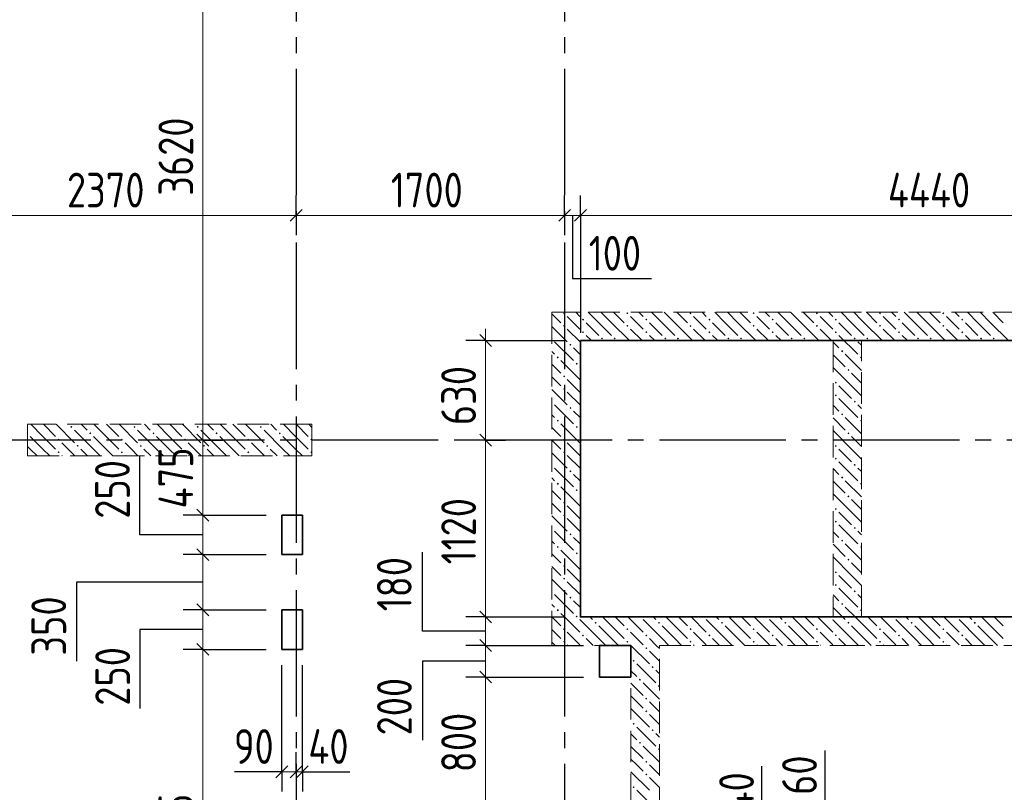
# Model space of a CAD drawing. Header units: millimetres. Extents: x 0 to 31317, y 0 to 42000.
# Tile 9 of 16: x 12874 to 19108, y 25320 to 30212. Entities that reach past the tile are written whole.
import ezdxf

# ---------------------------------------------------------------- set-up
doc = ezdxf.new("R2010")
doc.units = ezdxf.units.MM
doc.linetypes.add('______2', pattern=[270, 200, -70])
doc.linetypes.add('______5', pattern=[1100, 800, -100, 100, -100])
for name, color, linetype, lineweight in [('Standard', 7, 'Continuous', 25), ('ЖБ Пилон', 180, 'Continuous', 25), ('Оси', 40, '______5', 18), ('Размерная выноска', 7, 'Continuous', 13)]:
    doc.layers.add(name, color=color, linetype=linetype, lineweight=lineweight)
doc.layers.add('ЖБ Перекрытие верхний уровень', color=7, linetype='Continuous', lineweight=25, true_color=0xe0e0ff)
doc.layers.add('ЖБ Стена верхний уровень', color=7, linetype='Continuous', lineweight=25, true_color=0x006e00)
doc.styles.add('GOST 2.304-81', font='txt')

msp = doc.modelspace()

# ---------------------------------------------------------------- hatches: boundary and pattern name
at = {"layer": 'ЖБ Пилон', "linetype": 'Continuous', "lineweight": 18, "transparency": 33554687}
for points in [[(13194.5, 27633.1), (13201, 27639.6), (13207.5, 27633.1), (13201, 27626.6)], [(13594.5, 27633.1), (13601, 27639.6), (13607.5, 27633.1), (13601, 27626.6)], [(13994.5, 27633.1), (14001, 27639.6), (14007.5, 27633.1), (14001, 27626.6)], [(14394.5, 27633.1), (14401, 27639.6), (14407.5, 27633.1), (14401, 27626.6)], [(12924, 27596.6), (12927.5, 27593.1), (12924, 27589.7)], [(13114.5, 27553.1), (13121, 27559.6), (13127.5, 27553.1), (13121, 27546.6)], [(13314.5, 27593.1), (13321, 27599.6), (13327.5, 27593.1), (13321, 27586.6)], [(13514.5, 27553.1), (13521, 27559.6), (13527.5, 27553.1), (13521, 27546.6)], [(13714.5, 27593.1), (13721, 27599.6), (13727.5, 27593.1), (13721, 27586.6)], [(13914.5, 27553.1), (13921, 27559.6), (13927.5, 27553.1), (13921, 27546.6)], [(14114.5, 27593.1), (14121, 27599.6), (14127.5, 27593.1), (14121, 27586.6)], [(14314.5, 27553.1), (14321, 27559.6), (14327.5, 27553.1), (14321, 27546.6)], [(14514.5, 27593.1), (14521, 27599.6), (14527.5, 27593.1), (14521, 27586.6)], [(14714.5, 27553.1), (14721, 27559.6), (14724, 27556.6), (14724, 27549.7), (14721, 27546.6)], [(13234.5, 27513.1), (13241, 27519.6), (13247.4, 27513.1), (13241, 27506.6)], [(13634.5, 27513.1), (13641, 27519.6), (13647.4, 27513.1), (13641, 27506.6)], [(14034.5, 27513.1), (14041, 27519.6), (14047.4, 27513.1), (14041, 27506.6)], [(14434.5, 27513.1), (14441, 27519.6), (14447.4, 27513.1), (14441, 27506.6)], [(13114.5, 27473.1), (13121, 27479.6), (13127.5, 27473.1), (13121, 27466.6)], [(13514.5, 27473.1), (13521, 27479.6), (13527.5, 27473.1), (13521, 27466.6)], [(13914.5, 27473.1), (13921, 27479.6), (13927.5, 27473.1), (13921, 27466.6)], [(14314.5, 27473.1), (14321, 27479.6), (14327.5, 27473.1), (14321, 27466.6)], [(14714.5, 27473.1), (14721, 27479.6), (14724, 27476.6), (14724, 27469.7), (14721, 27466.6)]]:
    msp.add_hatch(color=7, dxfattribs=at).paths.add_polyline_path(points, flags=16)
at = {"layer": 'ЖБ Стена верхний уровень', "linetype": 'Continuous', "lineweight": 18, "transparency": 33554687}
for points in [[(16314.5, 28353.1), (16321, 28359.6), (16327.5, 28353.1), (16321, 28346.6)], [(16434.5, 28313.1), (16440.9, 28319.6), (16447.4, 28313.1), (16440.9, 28306.6)], [(16714.5, 28353.1), (16721, 28359.6), (16727.5, 28353.1), (16721, 28346.6)], [(16834.5, 28313.1), (16840.9, 28319.6), (16847.4, 28313.1), (16840.9, 28306.6)], [(17114.5, 28353.1), (17121, 28359.6), (17127.5, 28353.1), (17121, 28346.6)], [(17234.5, 28313.1), (17240.9, 28319.6), (17247.4, 28313.1), (17240.9, 28306.6)], [(17514.5, 28353.1), (17521, 28359.6), (17527.5, 28353.1), (17521, 28346.6)], [(17634.5, 28313.1), (17640.9, 28319.6), (17647.4, 28313.1), (17640.9, 28306.6)], [(17914.5, 28353.1), (17921, 28359.6), (17927.5, 28353.1), (17921, 28346.6)], [(18034.5, 28313.1), (18040.9, 28319.6), (18047.4, 28313.1), (18040.9, 28306.6)], [(18314.5, 28353.1), (18321, 28359.6), (18327.4, 28353.1), (18321, 28346.6)], [(18434.5, 28313.1), (18440.9, 28319.6), (18447.4, 28313.1), (18440.9, 28306.6)], [(18714.5, 28353.1), (18721, 28359.6), (18727.4, 28353.1), (18721, 28346.6)], [(18834.5, 28313.1), (18840.9, 28319.6), (18847.4, 28313.1), (18840.9, 28306.6)], [(16314.5, 28273.1), (16321, 28279.6), (16327.5, 28273.1), (16321, 28266.6)], [(16434.5, 28233.1), (16440.9, 28239.6), (16447.4, 28233.1), (16440.9, 28226.6)], [(16714.5, 28273.1), (16721, 28279.6), (16727.5, 28273.1), (16721, 28266.6)], [(16834.5, 28233.1), (16840.9, 28239.6), (16847.4, 28233.1), (16840.9, 28226.6)], [(17114.5, 28273.1), (17121, 28279.6), (17127.5, 28273.1), (17121, 28266.6)], [(17234.5, 28233.1), (17240.9, 28239.6), (17247.4, 28233.1), (17240.9, 28226.6)], [(17514.5, 28273.1), (17521, 28279.6), (17527.5, 28273.1), (17521, 28266.6)], [(17634.5, 28233.1), (17640.9, 28239.6), (17647.4, 28233.1), (17640.9, 28226.6)], [(17914.5, 28273.1), (17921, 28279.6), (17927.5, 28273.1), (17921, 28266.6)], [(18034.5, 28233.1), (18040.9, 28239.6), (18047.4, 28233.1), (18040.9, 28226.6)], [(18314.5, 28273.1), (18321, 28279.6), (18327.4, 28273.1), (18321, 28266.6)], [(18434.5, 28233.1), (18440.9, 28239.6), (18447.4, 28233.1), (18440.9, 28226.6)], [(18714.5, 28273.1), (18721, 28279.6), (18727.4, 28273.1), (18721, 28266.6)], [(18834.5, 28233.1), (18840.9, 28239.6), (18847.4, 28233.1), (18840.9, 28226.6)], [(16244, 28196.6), (16247.4, 28193.1), (16244, 28189.7)], [(16554.4, 28193.1), (16560.9, 28199.6), (16567.4, 28193.1), (16560.9, 28186.6)], [(16634.5, 28193.1), (16640.9, 28199.6), (16647.4, 28193.1), (16640.9, 28186.6)], [(16954.4, 28193.1), (16960.9, 28199.6), (16967.4, 28193.1), (16960.9, 28186.6)], [(17034.5, 28193.1), (17040.9, 28199.6), (17047.4, 28193.1), (17040.9, 28186.6)], [(17354.4, 28193.1), (17360.9, 28199.6), (17367.4, 28193.1), (17360.9, 28186.6)], [(17434.5, 28193.1), (17440.9, 28199.6), (17447.4, 28193.1), (17440.9, 28186.6)], [(17754.4, 28193.1), (17760.9, 28199.6), (17767.4, 28193.1), (17760.9, 28186.6)], [(17834.5, 28193.1), (17840.9, 28199.6), (17847.4, 28193.1), (17840.9, 28186.6)], [(18154.4, 28193.1), (18160.9, 28199.6), (18167.4, 28193.1), (18160.9, 28186.6)], [(18234.5, 28193.1), (18240.9, 28199.6), (18247.4, 28193.1), (18240.9, 28186.6)], [(18554.4, 28193.1), (18560.9, 28199.6), (18567.4, 28193.1), (18560.9, 28186.6)], [(18634.5, 28193.1), (18640.9, 28199.6), (18647.4, 28193.1), (18640.9, 28186.6)], [(18954.4, 28193.1), (18960.9, 28199.6), (18967.4, 28193.1), (18960.9, 28186.6)], [(19034.5, 28193.1), (19040.9, 28199.6), (19047.4, 28193.1), (19040.9, 28186.6)], [(16354.4, 28153.1), (16360.9, 28159.6), (16367.4, 28153.1), (16360.9, 28146.6)], [(18074.5, 28113.1), (18081, 28119.6), (18087.5, 28113.1), (18081, 28106.6)], [(16274.5, 28073.1), (16281, 28079.6), (16287.5, 28073.1), (16281, 28066.6)], [(18194.5, 28073.1), (18201, 28079.6), (18204, 28076.6), (18204, 28069.7), (18201, 28066.6)], [(16394.5, 28033.1), (16401, 28039.6), (16407.5, 28033.1), (16401, 28026.6)], [(18114.5, 27993.1), (18121, 27999.6), (18127.5, 27993.1), (18121, 27986.6)], [(16314.5, 27953.1), (16321, 27959.6), (16327.5, 27953.1), (16321, 27946.6)], [(16314.5, 27873.1), (16321, 27879.6), (16327.5, 27873.1), (16321, 27866.6)], [(18034.5, 27913.1), (18040.9, 27919.6), (18047.4, 27913.1), (18040.9, 27906.6)], [(18034.5, 27833.1), (18040.9, 27839.6), (18047.4, 27833.1), (18040.9, 27826.6)], [(16244, 27796.6), (16247.4, 27793.1), (16244, 27789.7)], [(16354.4, 27753.1), (16360.9, 27759.6), (16367.4, 27753.1), (16360.9, 27746.6)], [(18154.4, 27793.1), (18160.9, 27799.6), (18167.4, 27793.1), (18160.9, 27786.6)], [(16274.5, 27673.1), (16281, 27679.6), (16287.5, 27673.1), (16281, 27666.6)], [(18074.5, 27713.1), (18081, 27719.6), (18087.5, 27713.1), (18081, 27706.6)], [(18194.5, 27673.1), (18201, 27679.6), (18204, 27676.6), (18204, 27669.7), (18201, 27666.6)], [(16394.5, 27633.1), (16401, 27639.6), (16407.5, 27633.1), (16401, 27626.6)], [(16314.5, 27553.1), (16321, 27559.6), (16327.5, 27553.1), (16321, 27546.6)], [(18114.5, 27593.1), (18121, 27599.6), (18127.5, 27593.1), (18121, 27586.6)], [(18034.5, 27513.1), (18040.9, 27519.6), (18047.4, 27513.1), (18040.9, 27506.6)], [(16314.5, 27473.1), (16321, 27479.6), (16327.5, 27473.1), (16321, 27466.6)], [(18034.5, 27433.1), (18040.9, 27439.6), (18047.4, 27433.1), (18040.9, 27426.6)], [(16244, 27396.6), (16247.4, 27393.1), (16244, 27389.7)], [(18154.4, 27393.1), (18160.9, 27399.6), (18167.4, 27393.1), (18160.9, 27386.6)], [(16354.4, 27353.1), (16360.9, 27359.6), (16367.4, 27353.1), (16360.9, 27346.6)], [(18074.5, 27313.1), (18081, 27319.6), (18087.5, 27313.1), (18081, 27306.6)], [(16274.5, 27273.1), (16281, 27279.6), (16287.5, 27273.1), (16281, 27266.6)], [(16394.5, 27233.1), (16401, 27239.6), (16407.5, 27233.1), (16401, 27226.6)], [(18194.5, 27273.1), (18201, 27279.6), (18204, 27276.6), (18204, 27269.7), (18201, 27266.6)], [(18114.5, 27193.1), (18121, 27199.6), (18127.5, 27193.1), (18121, 27186.6)], [(16314.5, 27153.1), (16321, 27159.6), (16327.5, 27153.1), (16321, 27146.6)], [(18034.5, 27113.1), (18040.9, 27119.6), (18047.4, 27113.1), (18040.9, 27106.6)], [(16314.5, 27073.1), (16321, 27079.6), (16327.5, 27073.1), (16321, 27066.6)], [(16244, 26996.6), (16247.4, 26993.1), (16244, 26989.7)], [(18034.5, 27033.1), (18040.9, 27039.6), (18047.4, 27033.1), (18040.9, 27026.6)], [(18154.4, 26993.1), (18160.9, 26999.6), (18167.4, 26993.1), (18160.9, 26986.6)], [(16354.4, 26953.1), (16360.9, 26959.6), (16367.4, 26953.1), (16360.9, 26946.6)], [(16274.5, 26873.1), (16281, 26879.6), (16287.5, 26873.1), (16281, 26866.6)], [(18074.5, 26913.1), (18081, 26919.6), (18087.5, 26913.1), (18081, 26906.6)], [(18194.5, 26873.1), (18201, 26879.6), (18204, 26876.6), (18204, 26869.7), (18201, 26866.6)], [(16394.5, 26833.1), (16401, 26839.6), (16407.5, 26833.1), (16401, 26826.6)], [(16314.5, 26753.1), (16321, 26759.6), (16327.5, 26753.1), (16321, 26746.6)], [(18114.5, 26793.1), (18121, 26799.6), (18127.5, 26793.1), (18121, 26786.6)], [(16314.5, 26673.1), (16321, 26679.6), (16327.5, 26673.1), (16321, 26666.6)], [(18034.5, 26713.1), (18040.9, 26719.6), (18047.4, 26713.1), (18040.9, 26706.6)], [(18034.5, 26633.1), (18040.9, 26639.6), (18047.4, 26633.1), (18040.9, 26626.6)], [(16244, 26596.6), (16247.4, 26593.1), (16244, 26589.7)], [(16354.4, 26553.1), (16360.9, 26559.6), (16367.4, 26553.1), (16360.9, 26546.6)], [(18154.4, 26593.1), (18160.9, 26599.6), (18167.4, 26593.1), (18160.9, 26586.6)], [(18074.5, 26513.1), (18081, 26519.6), (18087.5, 26513.1), (18081, 26506.6)], [(16274.5, 26473.1), (16281, 26479.6), (16287.5, 26473.1), (16281, 26466.6)], [(16394.5, 26433.1), (16401, 26439.6), (16407.5, 26433.1), (16404.3, 26430), (16397.6, 26430)], [(16404.3, 26430), (16401, 26426.6), (16397.6, 26430)], [(16804.3, 26430), (16801, 26426.6), (16797.6, 26430)], [(17204.3, 26430), (17201, 26426.6), (17197.6, 26430)], [(17604.3, 26430), (17601, 26426.6), (17597.6, 26430)], [(18004.3, 26430), (18001, 26426.6), (17997.6, 26430)], [(18194.5, 26473.1), (18201, 26479.6), (18204, 26476.6), (18204, 26469.7), (18201, 26466.6)], [(18404.3, 26430), (18401, 26426.6), (18397.6, 26430)], [(18804.3, 26430), (18801, 26426.6), (18797.6, 26430)], [(16514.5, 26393.1), (16521, 26399.6), (16527.5, 26393.1), (16521, 26386.6)], [(16914.5, 26393.1), (16921, 26399.6), (16927.5, 26393.1), (16921, 26386.6)], [(17314.5, 26393.1), (17321, 26399.6), (17327.5, 26393.1), (17321, 26386.6)], [(17714.5, 26393.1), (17721, 26399.6), (17727.5, 26393.1), (17721, 26386.6)], [(18114.5, 26393.1), (18121, 26399.6), (18127.5, 26393.1), (18121, 26386.6)], [(18514.5, 26393.1), (18521, 26399.6), (18527.4, 26393.1), (18521, 26386.6)], [(18914.5, 26393.1), (18921, 26399.6), (18927.4, 26393.1), (18921, 26386.6)], [(16314.5, 26353.1), (16321, 26359.6), (16327.5, 26353.1), (16321, 26346.6)], [(16434.5, 26313.1), (16440.9, 26319.6), (16447.4, 26313.1), (16440.9, 26306.6)], [(16714.5, 26353.1), (16721, 26359.6), (16727.5, 26353.1), (16721, 26346.6)], [(16834.5, 26313.1), (16840.9, 26319.6), (16847.4, 26313.1), (16840.9, 26306.6)], [(17114.5, 26353.1), (17121, 26359.6), (17127.5, 26353.1), (17121, 26346.6)], [(17234.5, 26313.1), (17240.9, 26319.6), (17247.4, 26313.1), (17240.9, 26306.6)], [(17514.5, 26353.1), (17521, 26359.6), (17527.5, 26353.1), (17521, 26346.6)], [(17634.5, 26313.1), (17640.9, 26319.6), (17647.4, 26313.1), (17640.9, 26306.6)], [(17914.5, 26353.1), (17921, 26359.6), (17927.5, 26353.1), (17921, 26346.6)], [(18034.5, 26313.1), (18040.9, 26319.6), (18047.4, 26313.1), (18040.9, 26306.6)], [(18314.5, 26353.1), (18321, 26359.6), (18327.4, 26353.1), (18321, 26346.6)], [(18434.5, 26313.1), (18440.9, 26319.6), (18447.4, 26313.1), (18440.9, 26306.6)], [(18714.5, 26353.1), (18721, 26359.6), (18727.4, 26353.1), (18721, 26346.6)], [(18834.5, 26313.1), (18840.9, 26319.6), (18847.4, 26313.1), (18840.9, 26306.6)], [(16314.5, 26273.1), (16321, 26279.6), (16327.5, 26273.1), (16321, 26266.6)], [(16714.5, 26273.1), (16721, 26279.6), (16727.5, 26273.1), (16721, 26266.6)], [(17114.5, 26273.1), (17121, 26279.6), (17127.5, 26273.1), (17121, 26266.6)], [(17514.5, 26273.1), (17521, 26279.6), (17527.5, 26273.1), (17521, 26266.6)], [(17914.5, 26273.1), (17921, 26279.6), (17927.5, 26273.1), (17921, 26266.6)], [(18314.5, 26273.1), (18321, 26279.6), (18327.4, 26273.1), (18321, 26266.6)], [(18714.5, 26273.1), (18721, 26279.6), (18727.4, 26273.1), (18721, 26266.6)], [(16834.5, 26233.1), (16840.9, 26239.6), (16847.4, 26233.1), (16840.9, 26226.6)], [(16754.4, 26153.1), (16760.9, 26159.6), (16767.4, 26153.1), (16760.9, 26146.6)], [(16874.5, 26113.1), (16881, 26119.6), (16887.5, 26113.1), (16881, 26106.6)], [(16794.5, 26033.1), (16801, 26039.6), (16807.5, 26033.1), (16801, 26026.6)], [(16914.5, 25993.1), (16921, 25999.6), (16924, 25996.6), (16924, 25989.7), (16921, 25986.6)], [(16834.5, 25913.1), (16840.9, 25919.6), (16847.4, 25913.1), (16840.9, 25906.6)], [(16834.5, 25833.1), (16840.9, 25839.6), (16847.4, 25833.1), (16840.9, 25826.6)], [(16754.4, 25753.1), (16760.9, 25759.6), (16767.4, 25753.1), (16760.9, 25746.6)], [(16874.5, 25713.1), (16881, 25719.6), (16887.5, 25713.1), (16881, 25706.6)], [(16794.5, 25633.1), (16801, 25639.6), (16807.5, 25633.1), (16801, 25626.6)], [(16914.5, 25593.1), (16921, 25599.6), (16924, 25596.6), (16924, 25589.7), (16921, 25586.6)], [(16834.5, 25513.1), (16840.9, 25519.6), (16847.4, 25513.1), (16840.9, 25506.6)], [(16834.5, 25433.1), (16840.9, 25439.6), (16847.4, 25433.1), (16840.9, 25426.6)], [(16754.4, 25353.1), (16760.9, 25359.6), (16767.4, 25353.1), (16760.9, 25346.6)]]:
    msp.add_hatch(color=7, dxfattribs=at).paths.add_polyline_path(points, flags=16)

# ---------------------------------------------------------------- linework, layer by layer
at = {"layer": 'Standard', "color": 7, "linetype": 'Continuous', "lineweight": 13, "transparency": 33554687}
for p, q in [((14034, 31170), (14034, 27550)), ((14624, 28972.8), (12254, 28972.8)), ((16324, 28972.8), (14624, 28972.8)), ((16424, 28972.8), (16324, 28972.8)), ((20864, 28972.8), (16424, 28972.8)), ((15824, 28180), (15824, 28255)), ((14034, 27550), (14034, 27075)), ((15824, 27550), (15824, 26430)), ((14034, 27075), (14034, 26825)), ((14034, 26825), (14034, 26475)), ((14034, 26475), (14034, 26225)), ((15824, 26430), (15824, 26250)), ((15824, 26250), (15824, 26050)), ((14034, 26225), (14034, 23930)), ((15824, 26050), (15824, 25250)), ((14534, 25450), (14459, 25450)), ((14624, 25450), (14534, 25450)), ((14664, 25450), (14624, 25450)), ((14664, 25450), (14739, 25450))]:
    msp.add_line(p, q, dxfattribs=at)
at = {"layer": 'Standard', "color": 251, "linetype": 'Continuous', "lineweight": -3, "true_color": 0x656565, "transparency": 33554687}
for p, q in [((14624, 28972.8), (14624, 29097.8)), ((16324, 28972.8), (16324, 29097.8)), ((16424, 28972.8), (16424, 29097.8)), ((14624, 28972.8), (14624, 28847.8)), ((14624, 28972.8), (14624, 28972.8)), ((16324, 28972.8), (16324, 28847.8)), ((16324, 28972.8), (16324, 28972.8)), ((16424, 28972.8), (16424, 28847.8)), ((15824, 28180), (15699, 28180)), ((15824, 28180), (15949, 28180)), ((15824, 28180), (16324, 28180)), ((14034, 27550), (13909, 27550)), ((14034, 27550), (14159, 27550)), ((14034, 27550), (14034, 27550)), ((15824, 27550), (15699, 27550)), ((15824, 27550), (15949, 27550)), ((15824, 27550), (15824, 27550)), ((14034, 27075), (13909, 27075)), ((14034, 27075), (14159, 27075)), ((14034, 27075), (14434, 27075)), ((14034, 26825), (13909, 26825)), ((14034, 26825), (14159, 26825)), ((14034, 26825), (14434, 26825)), ((14034, 26475), (13909, 26475)), ((14034, 26475), (14159, 26475)), ((14034, 26475), (14434, 26475)), ((15824, 26430), (15699, 26430)), ((15824, 26430), (15949, 26430)), ((15824, 26430), (16324, 26430)), ((15824, 26250), (15699, 26250)), ((15824, 26250), (15949, 26250)), ((15824, 26250), (16444, 26250)), ((14034, 26225), (13909, 26225)), ((14034, 26225), (14159, 26225)), ((14034, 26225), (14434, 26225)), ((15824, 26050), (15699, 26050)), ((15824, 26050), (15949, 26050)), ((15824, 26050), (16444, 26050)), ((14534, 25450), (14534, 25575)), ((14624, 25450), (14624, 25575)), ((14664, 25450), (14664, 25575)), ((14534, 25450), (14534, 25325)), ((14624, 25450), (14624, 25325)), ((14624, 25450), (14624, 25450)), ((14664, 25450), (14664, 25325))]:
    msp.add_line(p, q, dxfattribs=at)
at = {"layer": 'Standard', "color": 7, "linetype": 'Continuous', "lineweight": 25, "transparency": 33554687}
for p, q in [((14661.5, 29010.3), (14586.5, 28935.3)), ((16361.5, 29010.3), (16286.5, 28935.3)), ((16461.5, 29010.3), (16386.5, 28935.3)), ((15786.5, 28217.5), (15861.5, 28142.5)), ((13996.5, 27587.5), (14071.5, 27512.5)), ((15786.5, 27587.5), (15861.5, 27512.5)), ((13996.5, 27112.5), (14071.5, 27037.5)), ((13996.5, 26862.5), (14071.5, 26787.5)), ((13996.5, 26512.5), (14071.5, 26437.5)), ((15786.5, 26467.5), (15861.5, 26392.5)), ((13996.5, 26262.5), (14071.5, 26187.5)), ((15786.5, 26287.5), (15861.5, 26212.5)), ((15786.5, 26087.5), (15861.5, 26012.5)), ((14571.5, 25487.5), (14496.5, 25412.5)), ((14661.5, 25487.5), (14586.5, 25412.5)), ((14701.5, 25487.5), (14626.5, 25412.5))]:
    msp.add_line(p, q, dxfattribs=at)
at = {"layer": 'Standard', "color": 251, "linetype": 'Continuous', "lineweight": -3, "true_color": 0x656565, "transparency": 33554687}
for points in [[(16424, 28972.8), (16424, 28724.5), (16424, 28724.5), (16424, 28230)], [(14534, 25450), (14534, 25467), (14534, 25467), (14534, 26125)], [(14664, 25450), (14664, 25467), (14664, 25467), (14664, 26125)]]:
    msp.add_lwpolyline(points, dxfattribs=at)
at = {"layer": 'Standard', "color": 7, "linetype": 'Continuous', "lineweight": 13, "transparency": 33554687}
msp.add_lwpolyline([(15824, 28180), (15824, 27586.6), (15824, 27586.6), (15824, 27550)], dxfattribs=at)
at = {"layer": 'ЖБ Перекрытие верхний уровень', "color": 7, "linetype": 'Continuous', "lineweight": 35, "transparency": 33554687}
for p, q in [((20864, 28180), (16424, 28180)), ((16424, 28180), (16424, 26430)), ((14664, 27075), (14534, 27075)), ((14534, 27075), (14534, 26825)), ((14664, 26825), (14664, 27075)), ((14534, 26825), (14664, 26825)), ((14664, 26475), (14534, 26475)), ((14534, 26475), (14534, 26225)), ((14664, 26225), (14664, 26475)), ((16424, 26430), (20864, 26430)), ((16744, 26250), (16544, 26250)), ((16544, 26250), (16544, 26050)), ((16744, 26050), (16744, 26250)), ((14534, 26225), (14664, 26225)), ((16544, 26050), (16744, 26050))]:
    msp.add_line(p, q, dxfattribs=at)
at = {"layer": 'ЖБ Пилон', "color": 253, "linetype": '______2', "lineweight": 13, "true_color": 0xa0a0a0, "transparency": 33554687}
for p, q in [((14724, 27650), (12924, 27650)), ((12924, 27650), (12924, 27450)), ((14724, 27450), (14724, 27650)), ((12924, 27450), (14724, 27450))]:
    msp.add_line(p, q, dxfattribs=at)
at = {"layer": 'ЖБ Пилон', "color": 9, "linetype": 'Continuous', "lineweight": 18, "true_color": 0xc7c7c7, "transparency": 33554687}
for p, q in [((13021, 27573.1), (12944.1, 27650)), ((13024.1, 27650), (13101, 27573.1)), ((13104.1, 27650), (13221, 27533.1)), ((13264.1, 27650), (13301, 27613.1)), ((13421, 27573.1), (13344.1, 27650)), ((13424.1, 27650), (13501, 27573.1)), ((13504.1, 27650), (13621, 27533.1)), ((13664.1, 27650), (13701, 27613.1)), ((13821, 27573.1), (13744.1, 27650)), ((13824.1, 27650), (13901, 27573.1)), ((13904.1, 27650), (14021, 27533.1)), ((14064.1, 27650), (14101, 27613.1)), ((14221, 27573.1), (14144.1, 27650)), ((14224.1, 27650), (14301, 27573.1)), ((14304.1, 27650), (14421, 27533.1)), ((14464.1, 27650), (14501, 27613.1)), ((14621, 27573.1), (14544.1, 27650)), ((14624.1, 27650), (14701, 27573.1)), ((14704.1, 27650), (14724, 27630.1)), ((12941, 27573.1), (13021, 27493.1)), ((13021, 27573.1), (13101, 27493.1)), ((13341, 27493.1), (13221, 27613.1)), ((13341, 27573.1), (13421, 27493.1)), ((13421, 27573.1), (13501, 27493.1)), ((13741, 27493.1), (13621, 27613.1)), ((13741, 27573.1), (13821, 27493.1)), ((13821, 27573.1), (13901, 27493.1)), ((14141, 27493.1), (14021, 27613.1)), ((14141, 27573.1), (14221, 27493.1)), ((14221, 27573.1), (14301, 27493.1)), ((14541, 27493.1), (14421, 27613.1)), ((14541, 27573.1), (14621, 27493.1)), ((14621, 27573.1), (14701, 27493.1)), ((12941, 27493.1), (12924, 27510.1)), ((12941, 27493.1), (12984.1, 27450)), ((13021, 27493.1), (13064.1, 27450)), ((13181, 27493.1), (13141, 27533.1)), ((13221, 27453.1), (13181, 27493.1)), ((13260.9, 27493.1), (13304.1, 27450)), ((13341, 27493.1), (13384.1, 27450)), ((13421, 27493.1), (13464.1, 27450)), ((13581, 27493.1), (13541, 27533.1)), ((13621, 27453.1), (13581, 27493.1)), ((13660.9, 27493.1), (13704.1, 27450)), ((13741, 27493.1), (13784.1, 27450)), ((13821, 27493.1), (13864.1, 27450)), ((13981, 27493.1), (13941, 27533.1)), ((14021, 27453.1), (13981, 27493.1)), ((14060.9, 27493.1), (14104.1, 27450)), ((14141, 27493.1), (14184.1, 27450)), ((14221, 27493.1), (14264.1, 27450)), ((14381, 27493.1), (14341, 27533.1)), ((14421, 27453.1), (14381, 27493.1)), ((14460.9, 27493.1), (14504.1, 27450)), ((14541, 27493.1), (14584.1, 27450)), ((14621, 27493.1), (14664.1, 27450)), ((13141, 27453.1), (13144.1, 27450)), ((13541, 27453.1), (13544.1, 27450)), ((13941, 27453.1), (13944.1, 27450)), ((14341, 27453.1), (14344.1, 27450))]:
    msp.add_line(p, q, dxfattribs=at)
at = {"layer": 'ЖБ Стена верхний уровень', "color": 251, "linetype": '______2', "lineweight": 13, "true_color": 0x656565, "transparency": 33554687}
for p, q in [((16424, 28360), (16244, 28360)), ((16244, 28360), (16244, 26430)), ((18024, 28360), (16424, 28360)), ((18204, 28360), (18024, 28360)), ((20864, 28360), (18204, 28360)), ((16424, 26430), (16424, 28180)), ((16424, 28180), (18024, 28180)), ((18024, 28180), (18024, 26430)), ((18204, 26430), (18204, 28180)), ((18204, 28180), (20864, 28180)), ((16244, 26430), (16244, 26250)), ((18024, 26430), (16424, 26430)), ((20864, 26430), (18204, 26430)), ((16244, 26250), (16744, 26250)), ((16744, 26250), (16744, 23720)), ((16924, 25155), (16924, 26250)), ((16924, 26250), (18024, 26250)), ((18024, 26250), (20864, 26250))]:
    msp.add_line(p, q, dxfattribs=at)
at = {"layer": 'ЖБ Стена верхний уровень', "color": 9, "linetype": 'Continuous', "lineweight": 18, "true_color": 0xc7c7c7, "transparency": 33554687}
for p, q in [((16244, 28350.1), (16301, 28293.1)), ((16381, 28293.1), (16340.9, 28333.1)), ((16394.1, 28360), (16421, 28333.1)), ((16540.9, 28293.1), (16474.1, 28360)), ((16554.1, 28360), (16621, 28293.1)), ((16634.1, 28360), (16701, 28293.1)), ((16781, 28293.1), (16740.9, 28333.1)), ((16794.1, 28360), (16821, 28333.1)), ((16940.9, 28293.1), (16874.1, 28360)), ((16954.1, 28360), (17021, 28293.1)), ((17034.1, 28360), (17101, 28293.1)), ((17181, 28293.1), (17140.9, 28333.1)), ((17194.1, 28360), (17221, 28333.1)), ((17340.9, 28293.1), (17274.1, 28360)), ((17354.1, 28360), (17421, 28293.1)), ((17434.1, 28360), (17501, 28293.1)), ((17581, 28293.1), (17540.9, 28333.1)), ((17594.1, 28360), (17621, 28333.1)), ((17740.9, 28293.1), (17674.1, 28360)), ((17754.1, 28360), (17821, 28293.1)), ((17834.1, 28360), (17901, 28293.1)), ((17981, 28293.1), (17940.9, 28333.1)), ((17994.1, 28360), (18021, 28333.1)), ((18140.9, 28293.1), (18074.1, 28360)), ((18154.1, 28360), (18204, 28310.1)), ((18204, 28310.1), (18221, 28293.1)), ((18234.1, 28360), (18301, 28293.1)), ((18381, 28293.1), (18340.9, 28333.1)), ((18394.1, 28360), (18421, 28333.1)), ((18540.9, 28293.1), (18474.1, 28360)), ((18554.1, 28360), (18621, 28293.1)), ((18634.1, 28360), (18701, 28293.1)), ((18781, 28293.1), (18740.9, 28333.1)), ((18794.1, 28360), (18821, 28333.1)), ((18940.9, 28293.1), (18874.1, 28360)), ((18954.1, 28360), (19021, 28293.1)), ((19034.1, 28360), (19101, 28293.1)), ((16244, 28270.1), (16340.9, 28173.1)), ((16340.9, 28253.1), (16424, 28170.1)), ((16421, 28253.1), (16381, 28293.1)), ((16460.9, 28293.1), (16540.9, 28213.1)), ((16540.9, 28293.1), (16621, 28213.1)), ((16621, 28293.1), (16734.1, 28180)), ((16740.9, 28253.1), (16814.1, 28180)), ((16821, 28253.1), (16781, 28293.1)), ((16860.9, 28293.1), (16940.9, 28213.1)), ((16940.9, 28293.1), (17021, 28213.1)), ((17021, 28293.1), (17134.1, 28180)), ((17140.9, 28253.1), (17214.1, 28180)), ((17221, 28253.1), (17181, 28293.1)), ((17260.9, 28293.1), (17340.9, 28213.1)), ((17340.9, 28293.1), (17421, 28213.1)), ((17421, 28293.1), (17534.1, 28180)), ((17540.9, 28253.1), (17614.1, 28180)), ((17621, 28253.1), (17581, 28293.1)), ((17660.9, 28293.1), (17740.9, 28213.1)), ((17740.9, 28293.1), (17821, 28213.1)), ((17821, 28293.1), (17934.1, 28180)), ((17940.9, 28253.1), (18014.1, 28180)), ((18021, 28253.1), (17981, 28293.1)), ((18060.9, 28293.1), (18140.9, 28213.1)), ((18140.9, 28293.1), (18204, 28230.1)), ((18221, 28293.1), (18334.1, 28180)), ((18340.9, 28253.1), (18414.1, 28180)), ((18421, 28253.1), (18381, 28293.1)), ((18460.9, 28293.1), (18540.9, 28213.1)), ((18540.9, 28293.1), (18621, 28213.1)), ((18621, 28293.1), (18734.1, 28180)), ((18740.9, 28253.1), (18814.1, 28180)), ((18821, 28253.1), (18781, 28293.1)), ((18860.9, 28293.1), (18940.9, 28213.1)), ((18940.9, 28293.1), (19021, 28213.1)), ((19021, 28293.1), (19134.1, 28180)), ((16460.9, 28213.1), (16494.1, 28180)), ((16860.9, 28213.1), (16894.1, 28180)), ((17260.9, 28213.1), (17294.1, 28180)), ((17660.9, 28213.1), (17694.1, 28180)), ((18060.9, 28213.1), (18181, 28093.1)), ((18204, 28230.1), (18221, 28213.1)), ((18460.9, 28213.1), (18494.1, 28180)), ((18860.9, 28213.1), (18894.1, 28180)), ((16260.9, 28173.1), (16381, 28053.1)), ((16381, 28133.1), (16424, 28090.1)), ((18024, 28170.1), (18060.9, 28133.1)), ((18204, 28150.1), (18181, 28173.1)), ((16260.9, 28093.1), (16244, 28110.1)), ((16301, 28053.1), (16421, 27933.1)), ((18024, 28090.1), (18101, 28013.1)), ((18204, 27990.1), (18101, 28093.1)), ((16244, 28030.1), (16301, 27973.1)), ((16424, 28010.1), (16421, 28013.1)), ((18140.9, 27893.1), (18024, 28010.1)), ((16244, 27950.1), (16301, 27893.1)), ((16381, 27893.1), (16340.9, 27933.1)), ((18140.9, 27973.1), (18204, 27910.1)), ((16244, 27870.1), (16340.9, 27773.1)), ((16421, 27853.1), (16381, 27893.1)), ((18060.9, 27893.1), (18140.9, 27813.1)), ((18140.9, 27893.1), (18204, 27830.1)), ((16340.9, 27853.1), (16424, 27770.1)), ((18060.9, 27813.1), (18181, 27693.1)), ((16260.9, 27773.1), (16381, 27653.1)), ((18024, 27770.1), (18060.9, 27733.1)), ((18204, 27750.1), (18181, 27773.1)), ((16260.9, 27693.1), (16244, 27710.1)), ((16381, 27733.1), (16424, 27690.1)), ((18024, 27690.1), (18101, 27613.1)), ((18204, 27590.1), (18101, 27693.1)), ((16244, 27630.1), (16301, 27573.1)), ((16301, 27653.1), (16421, 27533.1)), ((16424, 27610.1), (16421, 27613.1)), ((18140.9, 27493.1), (18024, 27610.1)), ((18140.9, 27573.1), (18204, 27510.1)), ((16244, 27550.1), (16301, 27493.1)), ((16381, 27493.1), (16340.9, 27533.1)), ((16421, 27453.1), (16381, 27493.1)), ((18060.9, 27493.1), (18140.9, 27413.1)), ((18140.9, 27493.1), (18204, 27430.1)), ((16244, 27470.1), (16340.9, 27373.1)), ((16340.9, 27453.1), (16424, 27370.1)), ((16260.9, 27373.1), (16381, 27253.1)), ((18024, 27370.1), (18060.9, 27333.1)), ((18060.9, 27413.1), (18181, 27293.1)), ((18204, 27350.1), (18181, 27373.1)), ((16260.9, 27293.1), (16244, 27310.1)), ((16381, 27333.1), (16424, 27290.1)), ((16301, 27253.1), (16421, 27133.1)), ((18024, 27290.1), (18101, 27213.1)), ((18204, 27190.1), (18101, 27293.1)), ((16244, 27230.1), (16301, 27173.1)), ((16424, 27210.1), (16421, 27213.1)), ((18140.9, 27093.1), (18024, 27210.1)), ((16244, 27150.1), (16301, 27093.1)), ((16381, 27093.1), (16340.9, 27133.1)), ((18140.9, 27173.1), (18204, 27110.1)), ((16244, 27070.1), (16340.9, 26973.1)), ((16340.9, 27053.1), (16424, 26970.1)), ((16421, 27053.1), (16381, 27093.1)), ((18060.9, 27093.1), (18140.9, 27013.1)), ((18140.9, 27093.1), (18204, 27030.1)), ((18060.9, 27013.1), (18181, 26893.1)), ((16260.9, 26973.1), (16381, 26853.1)), ((16381, 26933.1), (16424, 26890.1)), ((18024, 26970.1), (18060.9, 26933.1)), ((18204, 26950.1), (18181, 26973.1)), ((16260.9, 26893.1), (16244, 26910.1)), ((18024, 26890.1), (18101, 26813.1)), ((18204, 26790.1), (18101, 26893.1)), ((16244, 26830.1), (16301, 26773.1)), ((16301, 26853.1), (16421, 26733.1)), ((16424, 26810.1), (16421, 26813.1)), ((18140.9, 26693.1), (18024, 26810.1)), ((16244, 26750.1), (16301, 26693.1)), ((18140.9, 26773.1), (18204, 26710.1)), ((16381, 26693.1), (16340.9, 26733.1)), ((16421, 26653.1), (16381, 26693.1)), ((18060.9, 26693.1), (18140.9, 26613.1)), ((18140.9, 26693.1), (18204, 26630.1)), ((16244, 26670.1), (16340.9, 26573.1)), ((16340.9, 26653.1), (16424, 26570.1)), ((16260.9, 26573.1), (16381, 26453.1)), ((18024, 26570.1), (18060.9, 26533.1)), ((18060.9, 26613.1), (18181, 26493.1)), ((18204, 26550.1), (18181, 26573.1)), ((16260.9, 26493.1), (16244, 26510.1)), ((16381, 26533.1), (16424, 26490.1)), ((18164.1, 26430), (18101, 26493.1)), ((16244, 26430.1), (16244.1, 26430)), ((16244.1, 26430), (16301, 26373.1)), ((16301, 26453.1), (16324.1, 26430)), ((16324.1, 26430), (16421, 26333.1)), ((16484.1, 26430), (16501, 26413.1)), ((16621, 26373.1), (16564.1, 26430)), ((16644.1, 26430), (16701, 26373.1)), ((16724.1, 26430), (16821, 26333.1)), ((16884.1, 26430), (16901, 26413.1)), ((17021, 26373.1), (16964.1, 26430)), ((17044.1, 26430), (17101, 26373.1)), ((17124.1, 26430), (17221, 26333.1)), ((17284.1, 26430), (17301, 26413.1)), ((17421, 26373.1), (17364.1, 26430)), ((17444.1, 26430), (17501, 26373.1)), ((17524.1, 26430), (17621, 26333.1)), ((17684.1, 26430), (17701, 26413.1)), ((17821, 26373.1), (17764.1, 26430)), ((17844.1, 26430), (17901, 26373.1)), ((17924.1, 26430), (18021, 26333.1)), ((18024, 26490.1), (18084.1, 26430)), ((18084.1, 26430), (18101, 26413.1)), ((18221, 26373.1), (18164.1, 26430)), ((18244.1, 26430), (18301, 26373.1)), ((18324.1, 26430), (18421, 26333.1)), ((18484.1, 26430), (18501, 26413.1)), ((18621, 26373.1), (18564.1, 26430)), ((18644.1, 26430), (18701, 26373.1)), ((18724.1, 26430), (18821, 26333.1)), ((18884.1, 26430), (18901, 26413.1)), ((19021, 26373.1), (18964.1, 26430)), ((19044.1, 26430), (19101, 26373.1)), ((16540.9, 26293.1), (16421, 26413.1)), ((16540.9, 26373.1), (16621, 26293.1)), ((16621, 26373.1), (16701, 26293.1)), ((16940.9, 26293.1), (16821, 26413.1)), ((16940.9, 26373.1), (17021, 26293.1)), ((17021, 26373.1), (17101, 26293.1)), ((17340.9, 26293.1), (17221, 26413.1)), ((17340.9, 26373.1), (17421, 26293.1)), ((17421, 26373.1), (17501, 26293.1)), ((17740.9, 26293.1), (17621, 26413.1)), ((17740.9, 26373.1), (17821, 26293.1)), ((17821, 26373.1), (17901, 26293.1)), ((18024, 26410.1), (18021, 26413.1)), ((18140.9, 26293.1), (18024, 26410.1)), ((18140.9, 26373.1), (18221, 26293.1)), ((18221, 26373.1), (18301, 26293.1)), ((18540.9, 26293.1), (18421, 26413.1)), ((18540.9, 26373.1), (18621, 26293.1)), ((18621, 26373.1), (18701, 26293.1)), ((18940.9, 26293.1), (18821, 26413.1)), ((18940.9, 26373.1), (19021, 26293.1)), ((19021, 26373.1), (19101, 26293.1)), ((16244, 26350.1), (16301, 26293.1)), ((16381, 26293.1), (16340.9, 26333.1)), ((16781, 26293.1), (16740.9, 26333.1)), ((17181, 26293.1), (17140.9, 26333.1)), ((17581, 26293.1), (17540.9, 26333.1)), ((17981, 26293.1), (17940.9, 26333.1)), ((18381, 26293.1), (18340.9, 26333.1)), ((18781, 26293.1), (18740.9, 26333.1)), ((16244, 26270.1), (16264.1, 26250)), ((16340.9, 26253.1), (16344.1, 26250)), ((16421, 26253.1), (16381, 26293.1)), ((16460.9, 26293.1), (16504.1, 26250)), ((16540.9, 26293.1), (16584.1, 26250)), ((16621, 26293.1), (16664.1, 26250)), ((16740.9, 26253.1), (16744.1, 26250)), ((16744.1, 26250), (16860.9, 26133.1)), ((16821, 26253.1), (16781, 26293.1)), ((16860.9, 26293.1), (16904.1, 26250)), ((16904.1, 26250), (16924, 26230.1)), ((16940.9, 26293.1), (16984.1, 26250)), ((17021, 26293.1), (17064.1, 26250)), ((17140.9, 26253.1), (17144.1, 26250)), ((17221, 26253.1), (17181, 26293.1)), ((17260.9, 26293.1), (17304.1, 26250)), ((17340.9, 26293.1), (17384.1, 26250)), ((17421, 26293.1), (17464.1, 26250)), ((17540.9, 26253.1), (17544.1, 26250)), ((17621, 26253.1), (17581, 26293.1)), ((17660.9, 26293.1), (17704.1, 26250)), ((17740.9, 26293.1), (17784.1, 26250)), ((17821, 26293.1), (17864.1, 26250)), ((17940.9, 26253.1), (17944.1, 26250)), ((18021, 26253.1), (17981, 26293.1)), ((18060.9, 26293.1), (18104.1, 26250)), ((18140.9, 26293.1), (18184.1, 26250)), ((18221, 26293.1), (18264.1, 26250)), ((18340.9, 26253.1), (18344.1, 26250)), ((18421, 26253.1), (18381, 26293.1)), ((18460.9, 26293.1), (18504.1, 26250)), ((18540.9, 26293.1), (18584.1, 26250)), ((18621, 26293.1), (18664.1, 26250)), ((18740.9, 26253.1), (18744.1, 26250)), ((18821, 26253.1), (18781, 26293.1)), ((18860.9, 26293.1), (18904.1, 26250)), ((18940.9, 26293.1), (18984.1, 26250)), ((19021, 26293.1), (19064.1, 26250)), ((16860.9, 26213.1), (16924, 26150.1)), ((16781, 26133.1), (16901, 26013.1)), ((16744, 26090.1), (16781, 26053.1)), ((16924, 26070.1), (16901, 26093.1)), ((16744, 26010.1), (16821, 25933.1)), ((16924, 25910.1), (16821, 26013.1)), ((16781, 25893.1), (16744, 25930.1)), ((16821, 25853.1), (16781, 25893.1)), ((16860.9, 25893.1), (16924, 25830.1)), ((16744, 25850.1), (16860.9, 25733.1)), ((16860.9, 25813.1), (16924, 25750.1)), ((16744, 25690.1), (16781, 25653.1)), ((16781, 25733.1), (16901, 25613.1)), ((16924, 25670.1), (16901, 25693.1)), ((16744, 25610.1), (16821, 25533.1)), ((16924, 25510.1), (16821, 25613.1)), ((16781, 25493.1), (16744, 25530.1)), ((16744, 25450.1), (16860.9, 25333.1)), ((16821, 25453.1), (16781, 25493.1)), ((16860.9, 25493.1), (16924, 25430.1)), ((16860.9, 25413.1), (16924, 25350.1)), ((16781, 25333.1), (16901, 25213.1))]:
    msp.add_line(p, q, dxfattribs=at)
at = {"layer": 'Оси', "color": 8, "linetype": '______5', "lineweight": -3, "transparency": 33554687}
for p, q in [((14624, 38700), (14624, 14930)), ((16324, 38700), (16324, 14930)), ((26524, 27550), (4600, 27550))]:
    msp.add_line(p, q, dxfattribs=at)
at = {"layer": 'Размерная выноска', "color": 7, "linetype": 'Continuous', "lineweight": 25, "transparency": 33554687}
for p, q in [((14534, 25450), (14234, 25450)), ((14664, 25450), (14964, 25450)), ((17572.6, 25155), (17572.6, 25485))]:
    msp.add_line(p, q, dxfattribs=at)
for points in [[(16374, 28972.8), (16374, 28572.8), (16874, 28572.8)], [(14034, 26950), (13634, 26950), (13634, 27450)], [(15824, 26340), (15424, 26340), (15424, 26840)], [(14034, 26650), (13234, 26650), (13234, 26150)], [(14034, 26350), (13634, 26350), (13634, 25850)], [(15824, 26150), (15424, 26150), (15424, 25650)], [(17572.6, 25085), (17972.6, 25235), (17972.6, 25585)]]:
    msp.add_lwpolyline(points, dxfattribs=at)
at = {"layer": 'Размерная выноска', "color": 7, "linetype": 'Continuous', "lineweight": 35, "transparency": 33554687}
msp.add_lwpolyline([(16424, 28180), (20864, 28180), (20864, 26430), (16424, 26430), (16424, 28180)], dxfattribs=at)

# ---------------------------------------------------------------- texts
at = {"layer": 'Standard', "color": 7, "linetype": 'Continuous', "lineweight": 25, "transparency": 33554687, "char_height": 220, "attachment_point": 7, "rotation": 90, "style": 'GOST 2.304-81'}
for s, insert, width in [('3620', (13972.9, 29096.7), 657.046), ('630', (15762.9, 27644.5), 516.396), ('475', (13972.9, 27117.1), 516.39), ('250', (13571.5, 27052.1), 516.39), ('1120', (15762.9, 26763.2), 578.854), ('180', (15355.9, 26465.7), 485.079), ('350', (13168.5, 26185.4), 500.814), ('250', (13572.9, 25868.2), 516.39), ('200', (15356.6, 25680.5), 531.96), ('800', (15762.9, 25446.7), 531.973), ('60', (17921, 25303.7), 391.305), ('40', (17522.6, 25192.5), 391.311), ('2295', (13972.9, 24809.2), 657.046)]:
    msp.add_mtext(s, dxfattribs=dict(at, insert=insert, width=width))
at = {"layer": 'Standard', "color": 7, "linetype": 'Continuous', "lineweight": 25, "transparency": 33554687, "char_height": 220, "attachment_point": 7, "style": 'GOST 2.304-81'}
for s, insert, width in [('2370', (13173.2, 29022.8), 657.058), ('1700', (15223.8, 29022.8), 625.741), ('4440', (18370.3, 29022.8), 672.622), ('100', (16476.8, 28622.8), 485.085), ('90', (14230.6, 25500), 391.305), ('40', (14701.5, 25500), 391.311)]:
    msp.add_mtext(s, dxfattribs=dict(at, insert=insert, width=width))

doc.saveas('drawing.dxf')
